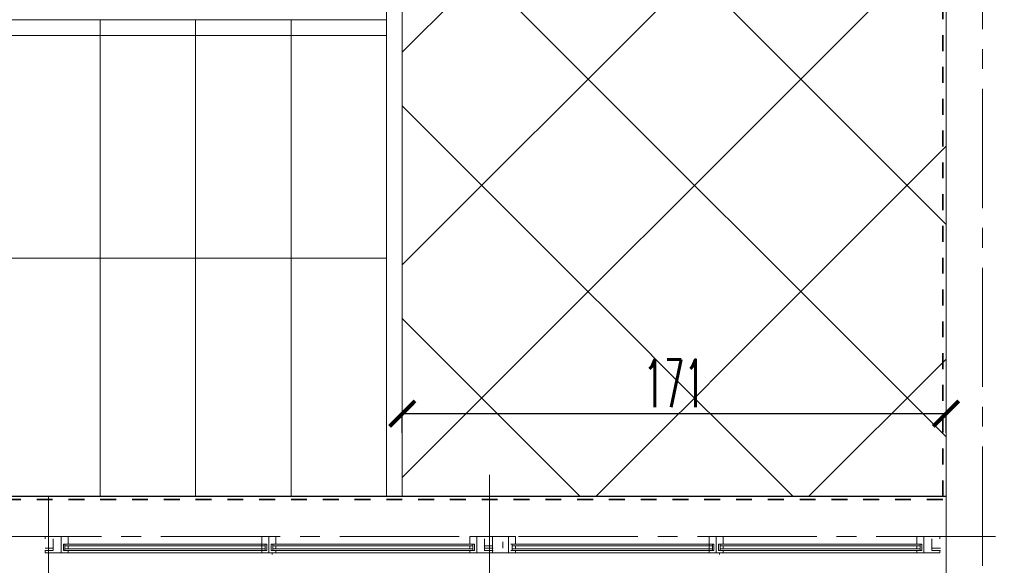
# Model space of a CAD drawing. Header units: millimetres. Extents: x -604189 to 881711, y -381903 to -7297.
# Tile 31 of 256: x -568760 to -565663, y -205473 to -203757. Entities that reach past the tile are written whole.
import ezdxf

# ---------------------------------------------------------------- set-up
doc = ezdxf.new("R2010")
doc.units = ezdxf.units.MM
doc.header["$LTSCALE"] = 100
for name, pattern in [('0.5_0.5', [1, 0.5, -0.5]), ('ACAD_ISO04W100', [30.5, 24, -3, 0.5, -3]), ('CENTER2', [1.125, 0.75, -0.125, 0.125, -0.125])]:
    doc.linetypes.add(name, pattern=pattern)
doc.layers.get('Defpoints').update_dxf_attribs({"color": 30})
doc.layers.add('OPIS', color=7, linetype='Continuous')
for name, color, linetype, lineweight in [('osie', 24, 'ACAD_ISO04W100', 5), ('STOLARKA_Nr_Pióra__62', 171, 'Continuous', 13), ('strop osie', 80, 'ACAD_ISO04W100', 5), ('ściana', 7, 'Continuous', 40)]:
    doc.layers.add(name, color=color, linetype=linetype, lineweight=lineweight)
doc.styles.get("Standard").update_dxf_attribs({"font": 'romans.shx', "width": 0.5})
doc.dimstyles.new('1 50', dxfattribs={"dimtxt": 150, "dimasz": 80, "dimexe": 1, "dimexo": 1, "dimgap": 20, "dimtad": 1, "dimdec": 0, "dimlfac": 0.1, "dimtxsty": 'Standard', "dimblk": 'ARCHTICK', "dimcen": 200, "dimclrd": 2, "dimadec": 1, "dimazin": 0, "dimtfac": 1, "dimtdec": 0, "dimtmove": 0, "dimatfit": 3, "dimldrblk": 'ARCHTICK', "dimfxl": 120, "dimfxlon": 1, "dimtfill": 1, "dimarcsym": 0})

# ---------------------------------------------------------------- blocks, each defined once
blk = doc.blocks.new('_ArchTick')
at = {"layer": 'strop osie', "color": 0, "const_width": 0.15}
blk.add_lwpolyline([(-0.5, -0.5), (0.5, 0.5)], dxfattribs=at)
blk = doc.blocks.new('*D3123')
at = {"layer": 'Defpoints', "color": 0, "lineweight": 5, "transparency": 16777216}
for p in [(-567556.8, -204996.6), (-567556.8, -205257.4), (-565846.5, -205257.4)]:
    blk.add_point(p, dxfattribs=at)
at = {"layer": 'OPIS', "color": 0, "linetype": 'Continuous', "lineweight": -2, "transparency": 16777216}
for p, q in [((-567556.8, -205056.6), (-567556.8, -204995.6)), ((-565846.5, -205056.6), (-565846.5, -204995.6))]:
    blk.add_line(p, q, dxfattribs=at)
at = {"layer": 'OPIS', "color": 2, "lineweight": -2, "transparency": 16777216}
blk.add_line((-565846.5, -204996.6), (-567556.8, -204996.6), dxfattribs=at)
at = {"layer": 'OPIS', "color": 2, "lineweight": -2, "transparency": 16777216, "xscale": 80, "yscale": 80, "zscale": 80, "rotation": 180}
blk.add_blockref('_ArchTick', (-567556.8, -204996.6), dxfattribs=at)
at = {"layer": 'OPIS', "color": 2, "lineweight": -2, "transparency": 16777216, "xscale": 80, "yscale": 80, "zscale": 80}
blk.add_blockref('_ArchTick', (-565846.5, -204996.6), dxfattribs=at)
at = {"layer": 'OPIS', "color": 0, "lineweight": 9, "transparency": 16777216, "insert": (-566701.6, -204901.6), "char_height": 150, "attachment_point": 5, "bg_fill": 3, "box_fill_scale": 1.1, "bg_fill_color": 256, "bg_fill_true_color": 13158600, "bg_fill_transparency": 0}
blk.add_mtext('171', dxfattribs=at)
blk = doc.blocks.new('*D3150')
at = {"layer": 'Defpoints', "color": 0, "linetype": 'ByBlock', "lineweight": 5, "transparency": 16777216}
for p in [(-570596.8, -205257.4), (-565846.5, -205257.4), (-565846.5, -206907.8)]:
    blk.add_point(p, dxfattribs=at)
at = {"layer": 'OPIS', "color": 0, "linetype": 'Continuous', "lineweight": -2, "transparency": 16777216}
for p, q in [((-570596.8, -206847.8), (-570596.8, -206908.8)), ((-565846.5, -206847.8), (-565846.5, -206908.8))]:
    blk.add_line(p, q, dxfattribs=at)
at = {"layer": 'OPIS', "color": 2, "lineweight": -2, "transparency": 16777216}
blk.add_line((-570596.8, -206907.8), (-565846.5, -206907.8), dxfattribs=at)
at = {"layer": 'OPIS', "color": 2, "linetype": 'ByBlock', "lineweight": -2, "transparency": 16777216, "xscale": 80, "yscale": 80, "zscale": 80, "rotation": 180}
blk.add_blockref('_ArchTick', (-570596.8, -206907.8), dxfattribs=at)
at = {"layer": 'OPIS', "color": 2, "linetype": 'ByBlock', "lineweight": -2, "transparency": 16777216, "xscale": 80, "yscale": 80, "zscale": 80}
blk.add_blockref('_ArchTick', (-565846.5, -206907.8), dxfattribs=at)
at = {"layer": 'OPIS', "color": 0, "linetype": 'ByBlock', "lineweight": 9, "transparency": 16777216, "insert": (-568221.6, -206812.8), "char_height": 150, "attachment_point": 5, "bg_fill": 3, "box_fill_scale": 1.1, "bg_fill_color": 256, "bg_fill_true_color": 13158600, "bg_fill_transparency": 0}
blk.add_mtext('475', dxfattribs=at)
blk = doc.blocks.new('*D3151')
at = {"layer": 'Defpoints', "color": 0, "linetype": 'ByBlock', "lineweight": 5, "transparency": 16777216}
for p in [(-565846.5, -205257.4), (-565596.8, -205257.4), (-565596.8, -206907.8)]:
    blk.add_point(p, dxfattribs=at)
at = {"layer": 'OPIS', "color": 0, "linetype": 'Continuous', "lineweight": -2, "transparency": 16777216}
for p, q in [((-565846.5, -206847.8), (-565846.5, -206908.8)), ((-565596.8, -206847.8), (-565596.8, -206908.8))]:
    blk.add_line(p, q, dxfattribs=at)
at = {"layer": 'OPIS', "color": 2, "lineweight": -2, "transparency": 16777216}
blk.add_line((-565846.5, -206907.8), (-565596.8, -206907.8), dxfattribs=at)
at = {"layer": 'OPIS', "color": 2, "linetype": 'ByBlock', "lineweight": -2, "transparency": 16777216, "xscale": 80, "yscale": 80, "zscale": 80, "rotation": 180}
blk.add_blockref('_ArchTick', (-565846.5, -206907.8), dxfattribs=at)
at = {"layer": 'OPIS', "color": 2, "linetype": 'ByBlock', "lineweight": -2, "transparency": 16777216, "xscale": 80, "yscale": 80, "zscale": 80}
blk.add_blockref('_ArchTick', (-565596.8, -206907.8), dxfattribs=at)
at = {"layer": 'OPIS', "color": 0, "linetype": 'ByBlock', "lineweight": 9, "transparency": 16777216, "insert": (-565721.6, -206812.8), "char_height": 150, "attachment_point": 5, "bg_fill": 3, "box_fill_scale": 1.1, "bg_fill_color": 256, "bg_fill_true_color": 13158600, "bg_fill_transparency": 0}
blk.add_mtext('25', dxfattribs=at)

msp = doc.modelspace()

# ---------------------------------------------------------------- linework, layer by layer
at = {"color": 0, "linetype": 'ByBlock', "lineweight": 15}
msp.add_line((-565846.6, -200037.4), (-565846.4, -205707.4), dxfattribs=at)
at = {"color": 0, "lineweight": 9}
for p, q in [((-567606.8, -200152.4), (-567606.8, -205257.4)), ((-568506.8, -203757.4), (-568506.8, -205257.4)), ((-568206.8, -203757.4), (-568206.8, -205257.4)), ((-567906.8, -203757.4), (-567906.8, -205257.4)), ((-567606.8, -203757.4), (-567606.8, -205257.4))]:
    msp.add_line(p, q, dxfattribs=at)
at = {"layer": 'OPIS', "color": 0, "lineweight": 15}
msp.add_line((-567606.8, -203757.4), (-569096.8, -203757.4), dxfattribs=at)
at = {"layer": 'osie', "color": 0, "linetype": 'CENTER2', "ltscale": 5}
for points in [[(-565731.8, -200037.4), (-565731.8, -208554.4)], [(-593065.8, -205382.4), (-548571.8, -205382.4)]]:
    msp.add_lwpolyline(points, dxfattribs=at)
at = {"layer": 'osie', "color": 0, "linetype": 'ByBlock', "lineweight": 15, "ltscale": 5}
for points in [[(-567608.9, -200903.3), (-569846.8, -200909.5), (-569846.8, -204507.4), (-567606.8, -204507.4)], [(-567556.8, -205257.4), (-567556.8, -201603.1), (-569146.8, -201607.6), (-569146.8, -203807.4), (-567606.8, -203807.4)]]:
    msp.add_lwpolyline(points, dxfattribs=at)
at = {"layer": 'osie', "color": 0, "linetype": 'ByBlock', "lineweight": 25, "ltscale": 5}
for points in [[(-568466.1, -205257.4), (-570596.8, -205257.4)], [(-565846.5, -205257.4), (-568669.4, -205257.4)]]:
    msp.add_lwpolyline(points, dxfattribs=at)
at = {"layer": 'STOLARKA_Nr_Pióra__62', "color": 0, "linetype": 'Continuous'}
for p, q in [((-568654.8, -205389.9), (-568654.8, -205426.9)), ((-568654.8, -205389.9), (-568654.8, -205426.9)), ((-568629.8, -205382.4), (-568629.8, -205434.4)), ((-568629.8, -205382.4), (-568629.8, -205434.4)), ((-567998.3, -205382.4), (-567998.3, -205434.4)), ((-567998.3, -205406.9), (-567998.3, -205382.4)), ((-567998.3, -205382.4), (-567998.3, -205434.4)), ((-567998.3, -205406.9), (-567998.3, -205382.4)), ((-567976.3, -205382.4), (-567976.3, -205434.4)), ((-567976.3, -205382.4), (-567976.3, -205434.4)), ((-567322.8, -205382.4), (-567322.8, -205434.4)), ((-567322.8, -205382.4), (-567322.8, -205434.4)), ((-567297.8, -205389.9), (-567297.8, -205426.9)), ((-567272.8, -205382.4), (-567272.8, -205419.4)), ((-567272.8, -205382.4), (-567272.8, -205419.4)), ((-567272.8, -205397.4), (-567272.8, -205434.4)), ((-567240.8, -205399.4), (-567240.8, -205419.4)), ((-567240.8, -205399.4), (-567240.8, -205419.4)), ((-567222.8, -205382.4), (-567222.8, -205434.4)), ((-567222.8, -205382.4), (-567222.8, -205434.4)), ((-566591.3, -205382.4), (-566591.3, -205434.4)), ((-566591.3, -205406.9), (-566591.3, -205382.4)), ((-566591.3, -205382.4), (-566591.3, -205434.4)), ((-566591.3, -205406.9), (-566591.3, -205382.4)), ((-566569.3, -205382.4), (-566569.3, -205434.4)), ((-566569.3, -205382.4), (-566569.3, -205434.4)), ((-565915.8, -205382.4), (-565915.8, -205434.4)), ((-565915.8, -205382.4), (-565915.8, -205434.4)), ((-565890.8, -205389.9), (-565890.8, -205426.9)), ((-565890.8, -205389.9), (-565890.8, -205426.9)), ((-568654.8, -205419.4), (-568679.8, -205419.4)), ((-568654.8, -205419.4), (-568679.8, -205419.4)), ((-568654.8, -205426.9), (-568679.8, -205426.9)), ((-568654.8, -205426.9), (-568679.8, -205426.9)), ((-568622.8, -205406.9), (-568622.8, -205426.9)), ((-568622.8, -205406.9), (-568546.5, -205406.9)), ((-568622.8, -205406.9), (-568622.8, -205426.9)), ((-568622.8, -205406.9), (-568546.5, -205406.9)), ((-568622.8, -205426.9), (-568546.5, -205426.9)), ((-568622.8, -205426.9), (-568546.5, -205426.9)), ((-568617.8, -205406.9), (-568617.8, -205426.9)), ((-568617.8, -205406.9), (-568617.8, -205426.9)), ((-568617.8, -205411.9), (-568546.5, -205411.9)), ((-568617.8, -205411.9), (-568546.5, -205411.9)), ((-568617.8, -205421.9), (-568546.5, -205421.9)), ((-568617.8, -205421.9), (-568546.5, -205421.9)), ((-568059.6, -205406.9), (-568546.5, -205406.9)), ((-568059.6, -205406.9), (-568546.5, -205406.9)), ((-568059.6, -205411.9), (-568546.5, -205411.9)), ((-568059.6, -205411.9), (-568546.5, -205411.9)), ((-568059.6, -205421.9), (-568546.5, -205421.9)), ((-568059.6, -205421.9), (-568546.5, -205421.9)), ((-568059.6, -205426.9), (-568546.5, -205426.9)), ((-568059.6, -205426.9), (-568546.5, -205426.9)), ((-567983.3, -205406.9), (-568059.6, -205406.9)), ((-567983.3, -205406.9), (-568059.6, -205406.9)), ((-567988.3, -205411.9), (-568059.6, -205411.9)), ((-567988.3, -205411.9), (-568059.6, -205411.9)), ((-567988.3, -205421.9), (-568059.6, -205421.9)), ((-567988.3, -205421.9), (-568059.6, -205421.9)), ((-567983.3, -205426.9), (-568059.6, -205426.9)), ((-567983.3, -205426.9), (-568059.6, -205426.9)), ((-567998.3, -205421.9), (-567998.3, -205411.9)), ((-567998.3, -205421.9), (-567998.3, -205411.9)), ((-567998.3, -205434.4), (-567998.3, -205426.9)), ((-567998.3, -205434.4), (-567998.3, -205426.9)), ((-567988.3, -205406.9), (-567988.3, -205426.9)), ((-567988.3, -205406.9), (-567988.3, -205426.9)), ((-567983.3, -205406.9), (-567983.3, -205426.9)), ((-567983.3, -205406.9), (-567983.3, -205426.9)), ((-567969.3, -205406.9), (-567969.3, -205426.9)), ((-567969.3, -205406.9), (-567893, -205406.9)), ((-567969.3, -205406.9), (-567969.3, -205426.9)), ((-567969.3, -205406.9), (-567893, -205406.9)), ((-567969.3, -205426.9), (-567893, -205426.9)), ((-567969.3, -205426.9), (-567893, -205426.9)), ((-567964.3, -205406.9), (-567964.3, -205426.9)), ((-567964.3, -205406.9), (-567964.3, -205426.9)), ((-567964.3, -205411.9), (-567893, -205411.9)), ((-567964.3, -205411.9), (-567893, -205411.9)), ((-567964.3, -205421.9), (-567893, -205421.9)), ((-567964.3, -205421.9), (-567893, -205421.9)), ((-567893, -205406.9), (-567406.1, -205406.9)), ((-567893, -205406.9), (-567406.1, -205406.9)), ((-567893, -205411.9), (-567406.1, -205411.9)), ((-567893, -205411.9), (-567406.1, -205411.9)), ((-567893, -205421.9), (-567406.1, -205421.9)), ((-567893, -205421.9), (-567406.1, -205421.9)), ((-567893, -205426.9), (-567406.1, -205426.9)), ((-567893, -205426.9), (-567406.1, -205426.9)), ((-567329.8, -205406.9), (-567406.1, -205406.9)), ((-567329.8, -205406.9), (-567406.1, -205406.9)), ((-567334.8, -205411.9), (-567406.1, -205411.9)), ((-567334.8, -205411.9), (-567406.1, -205411.9)), ((-567334.8, -205421.9), (-567406.1, -205421.9)), ((-567334.8, -205421.9), (-567406.1, -205421.9)), ((-567329.8, -205426.9), (-567406.1, -205426.9)), ((-567329.8, -205426.9), (-567406.1, -205426.9)), ((-567334.8, -205406.9), (-567334.8, -205426.9)), ((-567334.8, -205406.9), (-567334.8, -205426.9)), ((-567329.8, -205406.9), (-567329.8, -205426.9)), ((-567329.8, -205406.9), (-567329.8, -205426.9)), ((-567272.8, -205411.9), (-567297.8, -205411.9)), ((-567272.8, -205411.9), (-567297.8, -205411.9)), ((-567297.8, -205419.4), (-567270.8, -205419.4)), ((-567297.8, -205419.4), (-567270.8, -205419.4)), ((-567272.8, -205419.4), (-567297.8, -205419.4)), ((-567272.8, -205419.4), (-567297.8, -205419.4)), ((-567297.8, -205426.9), (-567270.8, -205426.9)), ((-567297.8, -205426.9), (-567270.8, -205426.9)), ((-567215.8, -205406.9), (-567139.5, -205406.9)), ((-567215.8, -205406.9), (-567139.5, -205406.9)), ((-567215.8, -205426.9), (-567139.5, -205426.9)), ((-567215.8, -205426.9), (-567139.5, -205426.9)), ((-567210.8, -205406.9), (-567210.8, -205426.9)), ((-567210.8, -205406.9), (-567210.8, -205426.9)), ((-567210.8, -205411.9), (-567139.5, -205411.9)), ((-567210.8, -205411.9), (-567139.5, -205411.9)), ((-567210.8, -205421.9), (-567139.5, -205421.9)), ((-567210.8, -205421.9), (-567139.5, -205421.9)), ((-566652.6, -205406.9), (-567139.5, -205406.9)), ((-566652.6, -205406.9), (-567139.5, -205406.9)), ((-566652.6, -205411.9), (-567139.5, -205411.9)), ((-566652.6, -205411.9), (-567139.5, -205411.9)), ((-566652.6, -205421.9), (-567139.5, -205421.9)), ((-566652.6, -205421.9), (-567139.5, -205421.9)), ((-566652.6, -205426.9), (-567139.5, -205426.9)), ((-566652.6, -205426.9), (-567139.5, -205426.9)), ((-566576.3, -205406.9), (-566652.6, -205406.9)), ((-566576.3, -205406.9), (-566652.6, -205406.9)), ((-566581.3, -205411.9), (-566652.6, -205411.9)), ((-566581.3, -205411.9), (-566652.6, -205411.9)), ((-566581.3, -205421.9), (-566652.6, -205421.9)), ((-566581.3, -205421.9), (-566652.6, -205421.9)), ((-566576.3, -205426.9), (-566652.6, -205426.9)), ((-566576.3, -205426.9), (-566652.6, -205426.9)), ((-566591.3, -205421.9), (-566591.3, -205411.9)), ((-566591.3, -205421.9), (-566591.3, -205411.9)), ((-566591.3, -205434.4), (-566591.3, -205426.9)), ((-566591.3, -205434.4), (-566591.3, -205426.9)), ((-566581.3, -205406.9), (-566581.3, -205426.9)), ((-566581.3, -205406.9), (-566581.3, -205426.9)), ((-566576.3, -205406.9), (-566576.3, -205426.9)), ((-566576.3, -205406.9), (-566576.3, -205426.9)), ((-566562.3, -205406.9), (-566562.3, -205426.9)), ((-566562.3, -205406.9), (-566486, -205406.9)), ((-566562.3, -205406.9), (-566562.3, -205426.9)), ((-566562.3, -205406.9), (-566486, -205406.9)), ((-566562.3, -205426.9), (-566486, -205426.9)), ((-566562.3, -205426.9), (-566486, -205426.9)), ((-566557.3, -205406.9), (-566557.3, -205426.9)), ((-566557.3, -205406.9), (-566557.3, -205426.9)), ((-566557.3, -205411.9), (-566486, -205411.9)), ((-566557.3, -205411.9), (-566486, -205411.9)), ((-566557.3, -205421.9), (-566486, -205421.9)), ((-566557.3, -205421.9), (-566486, -205421.9)), ((-566486, -205406.9), (-565999.1, -205406.9)), ((-566486, -205406.9), (-565999.1, -205406.9)), ((-566486, -205411.9), (-565999.1, -205411.9)), ((-566486, -205411.9), (-565999.1, -205411.9)), ((-566486, -205421.9), (-565999.1, -205421.9)), ((-566486, -205421.9), (-565999.1, -205421.9)), ((-566486, -205426.9), (-565999.1, -205426.9)), ((-566486, -205426.9), (-565999.1, -205426.9)), ((-565922.8, -205406.9), (-565999.1, -205406.9)), ((-565922.8, -205406.9), (-565999.1, -205406.9)), ((-565927.8, -205411.9), (-565999.1, -205411.9)), ((-565927.8, -205411.9), (-565999.1, -205411.9)), ((-565927.8, -205421.9), (-565999.1, -205421.9)), ((-565927.8, -205421.9), (-565999.1, -205421.9)), ((-565922.8, -205426.9), (-565999.1, -205426.9)), ((-565922.8, -205426.9), (-565999.1, -205426.9)), ((-565927.8, -205406.9), (-565927.8, -205426.9)), ((-565927.8, -205406.9), (-565927.8, -205426.9)), ((-565922.8, -205406.9), (-565922.8, -205426.9)), ((-565922.8, -205406.9), (-565922.8, -205426.9)), ((-565890.8, -205419.4), (-565863.8, -205419.4)), ((-565890.8, -205419.4), (-565863.8, -205419.4)), ((-565890.8, -205426.9), (-565863.8, -205426.9)), ((-565890.8, -205426.9), (-565863.8, -205426.9)), ((-568546.5, -205434.4), (-568607.8, -205434.4)), ((-568546.5, -205434.4), (-568607.8, -205434.4)), ((-568059.6, -205434.4), (-568546.5, -205434.4)), ((-568059.6, -205434.4), (-568546.5, -205434.4)), ((-568059.6, -205434.4), (-567998.3, -205434.4)), ((-568059.6, -205434.4), (-567998.3, -205434.4)), ((-567966.3, -205434.4), (-567966.3, -205439.4)), ((-567966.3, -205434.4), (-567966.3, -205439.4)), ((-567893, -205434.4), (-567954.3, -205434.4)), ((-567893, -205434.4), (-567954.3, -205434.4)), ((-567893, -205434.4), (-567406.1, -205434.4)), ((-567893, -205434.4), (-567406.1, -205434.4)), ((-567406.1, -205434.4), (-567344.8, -205434.4)), ((-567406.1, -205434.4), (-567344.8, -205434.4)), ((-567139.5, -205434.4), (-567200.8, -205434.4)), ((-567139.5, -205434.4), (-567200.8, -205434.4)), ((-566652.6, -205434.4), (-567139.5, -205434.4)), ((-566652.6, -205434.4), (-567139.5, -205434.4)), ((-566652.6, -205434.4), (-566591.3, -205434.4)), ((-566652.6, -205434.4), (-566591.3, -205434.4)), ((-566559.3, -205434.4), (-566559.3, -205439.4)), ((-566559.3, -205434.4), (-566559.3, -205439.4)), ((-566486, -205434.4), (-566547.3, -205434.4)), ((-566486, -205434.4), (-566547.3, -205434.4)), ((-566486, -205434.4), (-565999.1, -205434.4)), ((-566486, -205434.4), (-565999.1, -205434.4)), ((-565999.1, -205434.4), (-565937.8, -205434.4)), ((-565999.1, -205434.4), (-565937.8, -205434.4))]:
    msp.add_line(p, q, dxfattribs=at)
at = {"layer": 'STOLARKA_Nr_Pióra__62', "color": 0, "linetype": 'Continuous', "flags": 128}
for points in [[(-568679.8, -205389.9), (-568679.8, -205382.4), (-568607.8, -205382.4), (-568607.8, -205406.9)], [(-568679.8, -205389.9), (-568679.8, -205382.4), (-568607.8, -205382.4), (-568607.8, -205406.9)], [(-567976.3, -205382.4), (-567998.3, -205382.4), (-567998.3, -205406.9)], [(-567976.3, -205382.4), (-567998.3, -205382.4), (-567998.3, -205406.9)], [(-567976.3, -205382.4), (-567954.3, -205382.4), (-567954.3, -205406.9)], [(-567976.3, -205382.4), (-567954.3, -205382.4), (-567954.3, -205406.9)], [(-567272.8, -205389.9), (-567272.8, -205382.4), (-567344.8, -205382.4), (-567344.8, -205406.9)], [(-567272.8, -205389.9), (-567272.8, -205382.4), (-567344.8, -205382.4), (-567344.8, -205406.9)], [(-567272.8, -205389.9), (-567272.8, -205382.4), (-567200.8, -205382.4), (-567200.8, -205406.9)], [(-567272.8, -205389.9), (-567272.8, -205382.4), (-567200.8, -205382.4), (-567200.8, -205406.9)], [(-566569.3, -205382.4), (-566591.3, -205382.4), (-566591.3, -205406.9)], [(-566569.3, -205382.4), (-566591.3, -205382.4), (-566591.3, -205406.9)], [(-566569.3, -205382.4), (-566547.3, -205382.4), (-566547.3, -205406.9)], [(-566569.3, -205382.4), (-566547.3, -205382.4), (-566547.3, -205406.9)], [(-565865.8, -205389.9), (-565865.8, -205382.4), (-565937.8, -205382.4), (-565937.8, -205406.9)], [(-565865.8, -205389.9), (-565865.8, -205382.4), (-565937.8, -205382.4), (-565937.8, -205406.9)], [(-568607.8, -205426.9), (-568607.8, -205434.4), (-568679.8, -205434.4), (-568679.8, -205426.9)], [(-568607.8, -205426.9), (-568607.8, -205434.4), (-568679.8, -205434.4), (-568679.8, -205426.9)], [(-568607.8, -205411.9), (-568607.8, -205421.9)], [(-568607.8, -205411.9), (-568607.8, -205421.9)], [(-568607.8, -205411.9), (-568607.8, -205421.9)], [(-568607.8, -205411.9), (-568607.8, -205421.9)], [(-567998.3, -205426.9), (-567998.3, -205434.4), (-567976.3, -205434.4)], [(-567998.3, -205426.9), (-567998.3, -205434.4), (-567976.3, -205434.4)], [(-567954.3, -205426.9), (-567954.3, -205434.4), (-567976.3, -205434.4)], [(-567954.3, -205426.9), (-567954.3, -205434.4), (-567976.3, -205434.4)], [(-567954.3, -205411.9), (-567954.3, -205421.9)], [(-567954.3, -205411.9), (-567954.3, -205421.9)], [(-567954.3, -205411.9), (-567954.3, -205421.9)], [(-567954.3, -205411.9), (-567954.3, -205421.9)], [(-567344.8, -205411.9), (-567344.8, -205421.9)], [(-567344.8, -205411.9), (-567344.8, -205421.9)], [(-567344.8, -205411.9), (-567344.8, -205421.9)], [(-567344.8, -205411.9), (-567344.8, -205421.9)], [(-567344.8, -205426.9), (-567344.8, -205434.4), (-567272.8, -205434.4), (-567272.8, -205426.9)], [(-567344.8, -205426.9), (-567344.8, -205434.4), (-567272.8, -205434.4), (-567272.8, -205426.9)], [(-567200.8, -205426.9), (-567200.8, -205434.4), (-567272.8, -205434.4), (-567272.8, -205426.9)], [(-567200.8, -205426.9), (-567200.8, -205434.4), (-567272.8, -205434.4), (-567272.8, -205426.9)], [(-567200.8, -205411.9), (-567200.8, -205421.9)], [(-567200.8, -205411.9), (-567200.8, -205421.9)], [(-567200.8, -205411.9), (-567200.8, -205421.9)], [(-567200.8, -205411.9), (-567200.8, -205421.9)], [(-566591.3, -205426.9), (-566591.3, -205434.4), (-566569.3, -205434.4)], [(-566591.3, -205426.9), (-566591.3, -205434.4), (-566569.3, -205434.4)], [(-566547.3, -205426.9), (-566547.3, -205434.4), (-566569.3, -205434.4)], [(-566547.3, -205426.9), (-566547.3, -205434.4), (-566569.3, -205434.4)], [(-566547.3, -205411.9), (-566547.3, -205421.9)], [(-566547.3, -205411.9), (-566547.3, -205421.9)], [(-566547.3, -205411.9), (-566547.3, -205421.9)], [(-566547.3, -205411.9), (-566547.3, -205421.9)], [(-565937.8, -205411.9), (-565937.8, -205421.9)], [(-565937.8, -205411.9), (-565937.8, -205421.9)], [(-565937.8, -205411.9), (-565937.8, -205421.9)], [(-565937.8, -205411.9), (-565937.8, -205421.9)], [(-565937.8, -205426.9), (-565937.8, -205434.4), (-565865.8, -205434.4), (-565865.8, -205426.9)], [(-565937.8, -205426.9), (-565937.8, -205434.4), (-565865.8, -205434.4), (-565865.8, -205426.9)]]:
    msp.add_lwpolyline(points, dxfattribs=at)
at = {"layer": 'ściana', "color": 0, "lineweight": 20}
msp.add_line((-568669.4, -205707.4), (-568669.4, -205257.4), dxfattribs=at)

# ---------------------------------------------------------------- next in the draw order: dimensions: what is measured, and where the dimension line sits
at = {"layer": 'OPIS', "color": 0, "lineweight": 9}
dim = msp.add_linear_dim(base=(-567556.8, -204996.6), p1=(-565846.5, -205257.4), p2=(-567556.8, -205257.4), dimstyle='1 50', override={"dimfxl": 60, "dimarcsym": 1}, dxfattribs=at)
dim.commit()
dim.dimension.update_dxf_attribs({"geometry": '*D3123', "text_midpoint": (-566701.6, -204901.6)})

# ---------------------------------------------------------------- next in the draw order: linework, layer by layer
at = {"color": 0, "lineweight": 9}
msp.add_line((-567282.7, -205189.1), (-567282.7, -206254.9), dxfattribs=at)

# ---------------------------------------------------------------- next in the draw order: dimensions: what is measured, and where the dimension line sits
at = {"layer": 'OPIS', "color": 0, "linetype": 'ByBlock', "lineweight": 9}
dim = msp.add_linear_dim(base=(-565846.5, -206907.8), p1=(-570596.8, -205257.4), p2=(-565846.5, -205257.4), dimstyle='1 50', override={"dimtmove": 1, "dimfxl": 60, "dimarcsym": 1}, dxfattribs=at)
dim.commit()
dim.dimension.update_dxf_attribs({"geometry": '*D3150', "text_midpoint": (-568221.6, -206812.8)})

# ---------------------------------------------------------------- next in the draw order: dimensions: what is measured, and where the dimension line sits
dim = msp.add_linear_dim(base=(-565596.8, -206907.8), p1=(-565846.5, -205257.4), p2=(-565596.8, -205257.4), dimstyle='1 50', override={"dimtmove": 1, "dimfxl": 60, "dimarcsym": 1}, dxfattribs=at)
dim.commit()
dim.dimension.update_dxf_attribs({"geometry": '*D3151', "text_midpoint": (-565721.6, -206812.8)})

# ---------------------------------------------------------------- next in the draw order: hatches: boundary and pattern name
at = {"layer": 'OPIS', "linetype": 'ByBlock', "lineweight": 13}
h = msp.add_hatch(dxfattribs=at)
h.set_pattern_fill('ANSI37', color=0, scale=149)
h.set_pattern_definition([(45, (-296350.26, 111503), (-334.51454, 334.51454), []), (135, (-296350.26, 111503), (-334.51454, -334.51454), [])])
h.paths.add_polyline_path([(-565846.6, -200148.4), (-566196.8, -200149.3), (-566196.8, -200157.4), (-566296.8, -200157.4), (-566296.8, -200149.6), (-566746.8, -200150.9), (-566746.8, -201168.3, -0.414214), (-566403.9, -201511.3, -1), (-567089.8, -201511.3, -0.414214), (-566746.8, -201168.3), (-566746.8, -200936.9, -0.267949), (-567196.8, -200157.4), (-567296.8, -200157.4), (-567296.8, -200152.4), (-567606.8, -200153.3), (-567606.8, -201603.3), (-567556.8, -201603.1), (-567556.8, -205257.4), (-565846.5, -205257.4)])
h.paths.add_polyline_path([(-551636.8, -198396.3), (-576656.8, -198407.4), (-576656.8, -193157.4), (-579836.8, -193157.4), (-579836.8, -200437.4), (-570846.8, -200437.4), (-570846.8, -200053.2), (-551636.8, -200037.4)])
h.paths.add_polyline_path([(-566819.5, -205014.1), (-566583.8, -205014.1), (-566583.8, -204789.1), (-566819.5, -204789.1)], flags=24)
h.paths.add_polyline_path([(-566959.3, -200828.7), (-566427.2, -200828.7), (-566427.2, -200603.7), (-566959.3, -200603.7)], flags=24)
h.paths.add_polyline_path([(-566792, -202497.9), (-566276.9, -202497.9), (-566276.9, -202398.5), (-566792, -202398.5)], flags=24)
h.paths.add_polyline_path([(-566792, -202387.9), (-565854.6, -202387.9), (-565854.6, -202288.5), (-566792, -202288.5)], flags=24)
h.paths.add_polyline_path([(-567194, -202505.3), (-566857.3, -202505.3), (-566857.3, -202389.9), (-567194, -202389.9)], flags=24)
h.paths.add_polyline_path([(-567153.4, -202393.6), (-566996.4, -202393.6), (-566996.4, -202295.6), (-567153.4, -202295.6)], flags=24)
h.paths.add_polyline_path([(-566516.5, -200627.5), (-566516.5, -200287.8), (-566964.3, -200287.8), (-566964.3, -200627.5)], flags=24)

# ---------------------------------------------------------------- next in the draw order: linework, layer by layer
at = {"layer": 'OPIS', "color": 116, "linetype": '0.5_0.5', "lineweight": 35, "true_color": 0x136734}
msp.add_lwpolyline([(-570607.2, -200106.2), (-565856.8, -200106.2), (-565856.8, -205266.6), (-570607.2, -205266.6)], close=True, dxfattribs=at)

doc.saveas('drawing.dxf')
